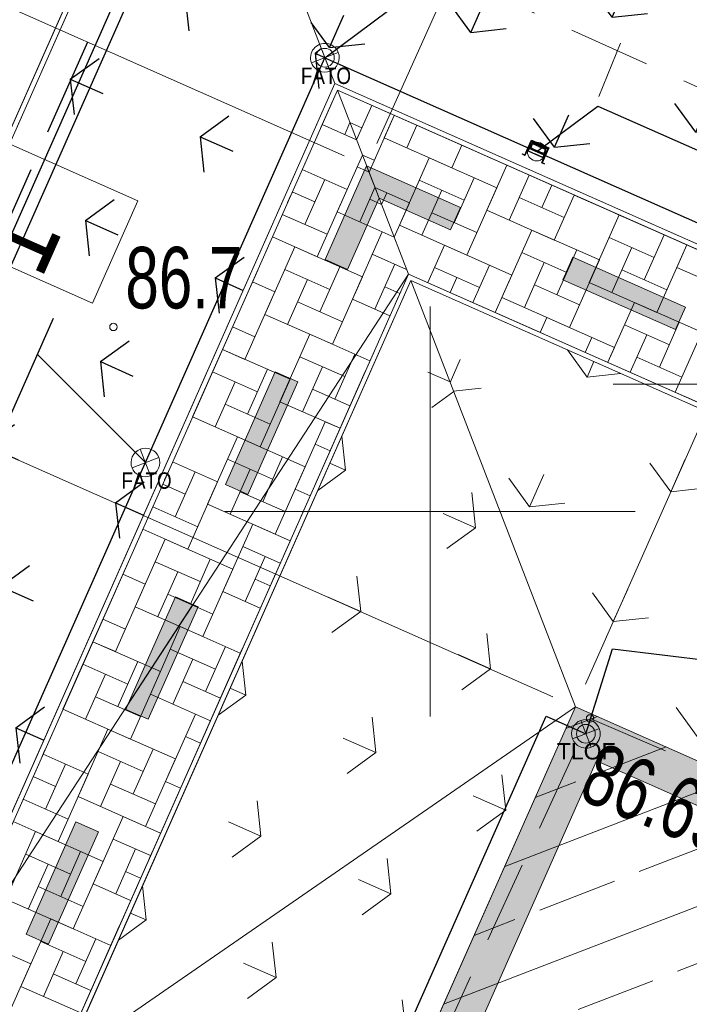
# Model space of a CAD drawing. Header units: metres. Extents: x -1013 to 1491425, y -5789533 to 1032.
# Tile 41 of 66: x -7 to 1, y 9 to 21. Entities that reach past the tile are written whole.
import ezdxf
from ezdxf.xclip import XClip

# ---------------------------------------------------------------- set-up
doc = ezdxf.new("R2010")
doc.units = ezdxf.units.M
doc.header["$MEASUREMENT"] = 0
doc.header["$XCLIPFRAME"] = 0
for name, pattern in [('2_KTCR02', [1.5, 1, -0.5]), ('Krawędzie ukryte', [1.7, 1.2, -0.5]), ('Kropki i Kreski', [3.6, 1.8, -0.9, 0, -0.9])]:
    doc.linetypes.add(name, pattern=pattern)
for name, color, linetype in [('130-Z Teren', 7, 'Continuous'), ('700-L Mapa 1_500 dwg', 7, 'Continuous'), ('708-L Opisy sytuacji 1_500 do legendy', 7, 'Continuous')]:
    doc.layers.add(name, color=color, linetype=linetype)
for name, color, linetype, lineweight in [('130-Z Teren1', 7, 'Continuous', 13), ('130-Z Teren114', 113, 'Continuous', 25), ('130-Z Teren21', 37, 'Continuous', 5), ('130-Z Teren252', 70, 'Continuous', 13), ('130-Z Teren69', 41, 'Continuous', 13), ('130-Z Teren93', 254, 'Continuous', 13), ('130-Z Teren94', 9, 'Continuous', 13), ('310-W Oświetlenie1', 7, 'Continuous', 13), ('310-W Oświetlenie85', 1, 'Continuous', 25), ('450-K Belki21', 37, 'Continuous', 5), ('450-K Belki69', 41, 'Continuous', 13), ('703-L Płaszczyzny podejścia 2D3', 152, 'Continuous', 30), ('708-L Opisy sytuacji 1_500 do legendy1', 7, 'Continuous', 13), ('708-L Opisy sytuacji 1_500 do legendy11', 7, 'Continuous', 13), ('708-L Opisy sytuacji 1_500 do legendy85', 1, 'Continuous', 25), ('720-L Oznakowanie lądowiska1', 7, 'Continuous', 13), ('720-L Oznakowanie lądowiska253', 2, 'Continuous', 13), ('720-L Oznakowanie lądowiska91', 255, 'Continuous', 13), ('720-L Oznakowanie lądowiska94', 9, 'Continuous', 13), ('729-L Instalacje elektryczne-okablowanie75', 30, 'Continuous', 25), ('729-L Instalacje elektryczne-okablowanie85', 1, 'Continuous', 25), ('810-G Ogólne2', 4, 'Continuous', 20), ('GN.6640.3638.2023_9_KTCR_D_L_17', 9, 'Continuous', 18), ('GN.6640.3638.2023_9_PODZIAL_SEKCYJNY_L_07', 9, 'Continuous', 18), ('GN.6640.3638.2023_9_RTPW_T_07', 9, 'Continuous', 18), ('GN.6640.3638.2023_9_RTPW_T_17', 9, 'Continuous', 18), ('GN.6640.3638.2023_9_SUSM_D_T_07', 9, 'Continuous', 18), ('GN.6640.3638.2023_9_SUUI_E_T_37', 9, 'Continuous', 18)]:
    doc.layers.add(name, color=color, linetype=linetype, lineweight=lineweight)
doc.styles.add('STYL_AUTOMATYCZNY_1', font='arial.ttf', dxfattribs={"width": 0.7})
doc.styles.add('STYL_AUTOMATYCZNY_2', font='arial.ttf')
doc.styles.add('STYL_AUTOMATYCZNY_3', font='ARIALN.TTF')
doc.styles.add('STYL_AUTOMATYCZNY_4', font='arial.ttf')
doc.dimstyles.new('STYL_AUTOMATYCZNY__1', dxfattribs={"dimtxt": 1.25, "dimasz": 0.475, "dimexe": 0.18, "dimexo": 0.3, "dimgap": 0, "dimtad": 1, "dimzin": 0, "dimdsep": 46, "dimtxsty": 'STYL_AUTOMATYCZNY_2', "dimblk": 'ARROWHEAD_2', "dimblk1": 'ARROWHEAD_2', "dimblk2": 'ARROWHEAD_2', "dimcen": 0.09, "dimclrd": 7, "dimclre": 7, "dimclrt": 1, "dimazin": 0, "dimtfac": 1, "dimtdec": 4, "dimtmove": 0, "dimatfit": 3, "dimfxl": 1, "dimtolj": 1, "dimtzin": 0, "dimarcsym": 0})
doc.dimstyles.new('STYL_AUTOMATYCZNY__2', dxfattribs={"dimtxt": 1, "dimasz": 0.475, "dimexe": 0.18, "dimexo": 0.3, "dimgap": 0, "dimtad": 1, "dimzin": 0, "dimdsep": 46, "dimtxsty": 'STYL_AUTOMATYCZNY_2', "dimblk": 'ARROWHEAD_2', "dimblk1": 'ARROWHEAD_2', "dimblk2": 'ARROWHEAD_2', "dimcen": 0.09, "dimclrd": 7, "dimclre": 7, "dimclrt": 1, "dimazin": 0, "dimtfac": 1, "dimtdec": 4, "dimtmove": 0, "dimatfit": 3, "dimfxl": 1, "dimtolj": 1, "dimtzin": 0, "dimarcsym": 0})
doc.dimstyles.new('STYL_AUTOMATYCZNY__5', dxfattribs={"dimtxt": 0.18, "dimasz": 0.456, "dimexe": 0.18, "dimexo": 0.0625, "dimgap": 0, "dimtad": 0, "dimtih": 1, "dimtoh": 1, "dimdec": 4, "dimzin": 0, "dimdsep": 46, "dimcen": 0.09, "dimadec": 0, "dimazin": 0, "dimtfac": 1, "dimtdec": 4, "dimtmove": 0, "dimatfit": 3, "dimldrblk": 'ARROWHEAD_1', "dimfxl": 1, "dimtolj": 1, "dimtzin": 0, "dimarcsym": 0})

# ---------------------------------------------------------------- blocks, each defined once
blk = doc.blocks.new('Rysunek_1_9', base_point=(-7447251.91, -5789835.327))
at = {"layer": 'GN.6640.3638.2023_9_KTCR_D_L_17', "color": 9, "linetype": '2_KTCR02', "lineweight": 18}
for p, q in [((-8.381, 24.253), (5.263, 18.08)), ((-6.234, -1.446), (0.041, 12.149)), ((0.041, 12.149), (13.604, 6.274))]:
    blk.add_line(p, q, dxfattribs=at)
at = {"layer": 'GN.6640.3638.2023_9_PODZIAL_SEKCYJNY_L_07', "color": 9, "linetype": 'Continuous', "lineweight": 18}
for p, q in [((-1.91, 12.173), (-1.91, 17.173)), ((-4.41, 14.673), (0.59, 14.673))]:
    blk.add_line(p, q, dxfattribs=at)
at = {"layer": 'GN.6640.3638.2023_9_RTPW_T_07', "color": 9, "linetype": 'Continuous', "lineweight": 18}
blk.add_circle((-5.77, 16.923), 0.045, dxfattribs=at)
at = {"layer": 'GN.6640.3638.2023_9_RTPW_T_17', "color": 9, "linetype": 'Continuous', "lineweight": 18}
blk.add_circle((0.041, 12.149), 0.045, dxfattribs=at)
at = {"layer": 'GN.6640.3638.2023_9_SUSM_D_T_07', "color": 9, "linetype": 'Continuous', "lineweight": 18}
blk.add_line((0.412, 20.383), (0.148, 19.734), dxfattribs=at)
at = {"layer": 'GN.6640.3638.2023_9_SUUI_E_T_37', "color": 9, "linetype": 'Continuous', "lineweight": 18}
blk.add_line((0.324, 16.226), (5.019, 16.226), dxfattribs=at)
at = {"layer": 'GN.6640.3638.2023_9_RTPW_T_07', "color": 9, "linetype": 'Continuous', "lineweight": 18, "insert": (-5.624, 17.139), "char_height": 0.75, "attachment_point": 7, "style": 'STYL_AUTOMATYCZNY_1'}
blk.add_mtext('\\A1;{\\pql;\\fArial|b0|i0|c238|p0;\\W0.700000;86.7}', dxfattribs=at)
at = {"layer": 'GN.6640.3638.2023_9_RTPW_T_17', "color": 9, "linetype": 'Continuous', "lineweight": 18, "insert": (0.161, 11.872), "char_height": 0.75, "attachment_point": 1, "rotation": 337.8147, "style": 'STYL_AUTOMATYCZNY_1'}
blk.add_mtext('\\A1;{\\pql;\\fArial|b0|i0|c238|p0;\\W0.700000;86.69}', dxfattribs=at)
blk = doc.blocks.new('*X2')
at = {"layer": '130-Z Teren93', "color": 254, "linetype": 'Continuous', "lineweight": 13}
for p, q in [((-2.62, 19.626), (-2.806, 19.207)), ((-2.346, 19.504), (-2.653, 18.811)), ((-2.346, 19.504), (-2.468, 19.23)), ((-2.742, 19.352), (-2.886, 19.416)), ((-2.193, 19.108), (-2.072, 19.383)), ((-2.072, 19.383), (-1.523, 19.14)), ((-1.645, 18.865), (-2.468, 19.23)), ((-1.523, 19.14), (-1.645, 18.865)), ((-2.734, 19.02), (-2.589, 18.956)), ((-1.919, 18.987), (-2.284, 18.164)), ((-1.919, 18.987), (-1.096, 18.622)), ((-0.975, 18.897), (-1.218, 18.348)), ((-0.426, 18.654), (-0.975, 18.897)), ((-1.371, 18.744), (-1.614, 18.195)), ((-0.944, 18.227), (-0.7, 18.775)), ((-2.581, 18.624), (-2.162, 18.438)), ((-1.492, 18.47), (-2.041, 18.713)), ((-1.096, 18.622), (-1.461, 17.799)), ((-0.426, 18.654), (-0.548, 18.379)), ((-2.436, 18.56), (-2.5, 18.416)), ((-2.009, 18.043), (-1.766, 18.591)), ((-0.822, 18.501), (-0.273, 18.258)), ((-0.152, 18.532), (-0.395, 17.983)), ((0.671, 18.167), (-0.152, 18.532)), ((-2.162, 18.438), (-2.348, 18.02)), ((-1.888, 18.317), (-1.339, 18.074)), ((-0.395, 17.983), (-1.218, 18.348)), ((0.397, 18.289), (0.032, 17.466)), ((0.397, 18.289), (1.22, 17.924)), ((-1.461, 17.799), (-2.284, 18.164)), ((-0.669, 18.105), (-1.034, 17.282)), ((-0.669, 18.105), (0.154, 17.74)), ((0.824, 17.772), (0.275, 18.015)), ((0.945, 18.046), (0.702, 17.497)), ((-1.735, 17.921), (-1.938, 17.464)), ((-1.735, 17.921), (-0.912, 17.556)), ((1.22, 17.924), (0.855, 17.101)), ((1.22, 17.924), (1.098, 17.65)), ((-0.242, 17.588), (-0.791, 17.831)), ((-0.121, 17.862), (-0.364, 17.313)), ((0.306, 17.345), (0.549, 17.893)), ((-1.187, 17.678), (-1.389, 17.221)), ((-0.76, 17.161), (-0.517, 17.709)), ((0.154, 17.74), (-0.211, 16.918)), ((-1.308, 17.404), (-1.857, 17.647)), ((-0.912, 17.556), (-1.115, 17.099)), ((0.428, 17.619), (0.976, 17.376)), ((1.921, 17.285), (1.098, 17.65)), ((-1.663, 17.342), (-1.582, 17.525)), ((-0.638, 17.435), (-0.089, 17.192)), ((0.855, 17.101), (0.032, 17.466)), ((-0.211, 16.918), (-1.034, 17.282)), ((0.581, 17.223), (0.257, 16.492)), ((0.581, 17.223), (1.403, 16.858)), ((-0.485, 17.039), (-0.566, 16.856)), ((-0.485, 17.039), (0.338, 16.674)), ((1.008, 16.706), (0.459, 16.949)), ((1.129, 16.98), (0.886, 16.431)), ((0.531, 16.37), (0.733, 16.827)), ((1.403, 16.858), (1.079, 16.127)), ((0.063, 16.796), (-0.018, 16.613)), ((0.338, 16.674), (0.257, 16.492)), ((0.612, 16.553), (1.16, 16.31))]:
    blk.add_line(p, q, dxfattribs=at)
blk = doc.blocks.new('*X4')
at = {"layer": '130-Z Teren93', "color": 254, "linetype": 'Continuous', "lineweight": 13}
for p, q in [((-2.806, 19.207), (-3.225, 19.393)), ((-2.886, 19.416), (-2.95, 19.271)), ((-3.041, 18.327), (-2.734, 19.02)), ((-2.797, 18.875), (-2.653, 18.811)), ((-2.919, 18.601), (-3.468, 18.844)), ((-3.436, 18.174), (-3.193, 18.723)), ((-2.581, 18.624), (-2.766, 18.205)), ((-3.589, 18.57), (-3.315, 18.448)), ((-2.919, 18.601), (-3.284, 17.778)), ((-2.5, 18.416), (-2.645, 18.48)), ((-3.162, 18.053), (-3.711, 18.296)), ((-2.348, 18.02), (-3.041, 18.327)), ((-3.284, 17.778), (-3.832, 18.021)), ((-2.857, 17.261), (-2.492, 18.084)), ((-2.348, 18.02), (-2.492, 18.084)), ((-3.923, 17.077), (-3.558, 17.9)), ((-2.735, 17.535), (-3.558, 17.9)), ((-2.614, 17.809), (-2.195, 17.624)), ((-3.252, 17.108), (-3.009, 17.657)), ((-2.339, 17.688), (-2.582, 17.139)), ((-3.679, 17.626), (-3.131, 17.382)), ((-2.735, 17.535), (-3.1, 16.712)), ((-3.801, 17.351), (-4.075, 17.473)), ((-3.405, 17.504), (-3.648, 16.955)), ((-2.278, 17.333), (-2.461, 17.414)), ((-3.801, 17.351), (-4.166, 16.528)), ((-2.978, 16.987), (-3.527, 17.23)), ((-2.4, 17.058), (-2.857, 17.261)), ((-3.1, 16.712), (-3.923, 17.077)), ((-4.044, 16.803), (-4.318, 16.924)), ((-3.739, 16.011), (-3.374, 16.834)), ((-2.643, 16.51), (-3.374, 16.834)), ((-4.805, 15.827), (-4.44, 16.65)), ((-3.617, 16.285), (-4.44, 16.65)), ((-4.166, 16.528), (-4.44, 16.65)), ((-3.069, 16.042), (-2.825, 16.591)), ((-3.496, 16.56), (-2.947, 16.317)), ((-4.561, 16.376), (-4.013, 16.133)), ((-4.134, 15.858), (-3.891, 16.407)), ((-3.221, 16.438), (-3.464, 15.89)), ((-4.287, 16.254), (-4.53, 15.706)), ((-3.617, 16.285), (-3.982, 15.462)), ((-2.886, 15.961), (-3.343, 16.164)), ((-3.86, 15.737), (-4.409, 15.98)), ((-3.007, 15.687), (-3.739, 16.011)), ((-3.982, 15.462), (-4.805, 15.827)), ((-3.555, 14.945), (-3.19, 15.768)), ((-3.007, 15.687), (-3.19, 15.768)), ((-4.621, 14.761), (-4.256, 15.584)), ((-3.433, 15.219), (-4.256, 15.584)), ((-3.312, 15.494), (-3.129, 15.413)), ((-4.499, 15.035), (-5.048, 15.279)), ((-4.377, 15.31), (-3.829, 15.067)), ((-3.95, 14.792), (-3.707, 15.341)), ((-5.016, 14.608), (-4.773, 15.157)), ((-4.103, 15.188), (-4.346, 14.64)), ((-3.433, 15.219), (-3.798, 14.397)), ((-4.499, 15.035), (-4.864, 14.213)), ((-5.169, 15.004), (-4.895, 14.883)), ((-3.676, 14.671), (-4.225, 14.914)), ((-3.372, 14.864), (-3.555, 14.945)), ((-4.742, 14.487), (-5.291, 14.73)), ((-3.798, 14.397), (-4.621, 14.761)), ((-4.864, 14.213), (-5.412, 14.456)), ((-4.437, 13.695), (-4.072, 14.518)), ((-3.615, 14.316), (-4.072, 14.518)), ((-5.503, 13.511), (-5.138, 14.334)), ((-4.315, 13.97), (-5.138, 14.334)), ((-4.194, 14.244), (-3.736, 14.041)), ((-5.259, 14.06), (-4.711, 13.817)), ((-4.832, 13.543), (-4.589, 14.091)), ((-3.919, 14.122), (-4.162, 13.574)), ((-4.985, 13.938), (-5.228, 13.39)), ((-4.315, 13.97), (-4.68, 13.147)), ((-5.381, 13.786), (-5.655, 13.907)), ((-3.858, 13.767), (-4.041, 13.848)), ((-5.381, 13.786), (-5.746, 12.963)), ((-3.98, 13.493), (-4.437, 13.695)), ((-4.558, 13.421), (-5.107, 13.664)), ((-4.68, 13.147), (-5.503, 13.511)), ((-5.624, 13.237), (-5.898, 13.359)), ((-5.319, 12.445), (-4.954, 13.268)), ((-4.223, 12.944), (-4.954, 13.268)), ((-6.385, 12.261), (-6.02, 13.084)), ((-5.197, 12.72), (-6.02, 13.084)), ((-5.746, 12.963), (-6.02, 13.084)), ((-5.076, 12.994), (-4.527, 12.751)), ((-4.649, 12.477), (-4.405, 13.025)), ((-4.801, 12.872), (-5.044, 12.324)), ((-6.141, 12.81), (-5.593, 12.567)), ((-5.714, 12.293), (-5.471, 12.841)), ((-5.867, 12.689), (-6.11, 12.14)), ((-5.197, 12.72), (-5.562, 11.897)), ((-4.466, 12.396), (-4.923, 12.598)), ((-5.44, 12.171), (-5.989, 12.414)), ((-4.587, 12.121), (-5.319, 12.445)), ((-5.562, 11.897), (-6.385, 12.261)), ((-5.135, 11.38), (-4.77, 12.202)), ((-4.587, 12.121), (-4.77, 12.202)), ((-6.201, 11.196), (-5.836, 12.018)), ((-5.013, 11.654), (-5.836, 12.018)), ((-4.892, 11.928), (-4.709, 11.847)), ((-5.53, 11.227), (-5.287, 11.775)), ((-6.079, 11.47), (-6.628, 11.713)), ((-5.957, 11.744), (-5.409, 11.501)), ((-5.013, 11.654), (-5.378, 10.831)), ((-6.596, 11.043), (-6.353, 11.591)), ((-5.683, 11.623), (-5.926, 11.074)), ((-6.749, 11.439), (-6.475, 11.317)), ((-6.079, 11.47), (-6.444, 10.647)), ((-5.256, 11.105), (-5.805, 11.348)), ((-4.952, 11.298), (-5.135, 11.38)), ((-5.378, 10.831), (-6.201, 11.196)), ((-6.322, 10.921), (-6.871, 11.164)), ((-6.017, 10.13), (-5.652, 10.953)), ((-5.195, 10.75), (-5.652, 10.953)), ((-6.444, 10.647), (-6.992, 10.89)), ((-7.083, 9.946), (-6.718, 10.769)), ((-5.895, 10.404), (-6.718, 10.769)), ((-5.774, 10.678), (-5.316, 10.476)), ((-6.839, 10.494), (-6.291, 10.251)), ((-6.412, 9.977), (-6.169, 10.525)), ((-5.499, 10.557), (-5.742, 10.008)), ((-6.565, 10.373), (-6.808, 9.824)), ((-5.895, 10.404), (-6.26, 9.581)), ((-5.438, 10.201), (-5.621, 10.282)), ((-6.138, 9.855), (-6.687, 10.098)), ((-5.56, 9.927), (-6.017, 10.13)), ((-6.26, 9.581), (-7.083, 9.946)), ((-6.899, 8.88), (-6.534, 9.703)), ((-5.803, 9.379), (-6.534, 9.703)), ((-6.777, 9.154), (-7.6, 9.519)), ((-6.656, 9.428), (-6.107, 9.185)), ((-6.229, 8.911), (-5.985, 9.46)), ((-6.381, 9.307), (-6.624, 8.758)), ((-6.777, 9.154), (-7.142, 8.331)), ((-6.046, 8.83), (-6.503, 9.033)), ((-6.167, 8.556), (-6.899, 8.88))]:
    blk.add_line(p, q, dxfattribs=at)
blk = doc.blocks.new('*D7')
at = {"layer": '708-L Opisy sytuacji 1_500 do legendy1', "color": 7, "linetype": 'Continuous', "lineweight": 13}
for p, q in [((-2.56, 19.161), (3.921, 33.574)), ((4.022, 33.358), (3.436, 32.936)), ((3.45, 33.272), (3.729, 33.147)), ((3.729, 33.147), (26.53, 22.894)), ((20.297, 9.033), (26.722, 23.322)), ((26.237, 22.683), (26.822, 23.105)), ((26.53, 22.894), (26.808, 22.769))]:
    blk.add_line(p, q, dxfattribs=at)
at = {"layer": '708-L Opisy sytuacji 1_500 do legendy85', "color": 1, "lineweight": 25, "insert": (13.276, 29.128), "char_height": 1.25, "attachment_point": 7, "rotation": 335.7886, "style": 'STYL_AUTOMATYCZNY_2'}
blk.add_mtext('\\A1;{\\pql;\\fArial|b0|i0|c238|p0;\\W1.000000;25,00}', dxfattribs=at)
blk = doc.blocks.new('ARROWHEAD_2')
at = {"color": 0, "linetype": 'Continuous', "lineweight": 0}
for p, q in [((-0.378, -0.655), (0.378, 0.655)), ((0, 0), (-1, 0))]:
    blk.add_line(p, q, dxfattribs=at)
blk = doc.blocks.new('*D9')
at = {"layer": '708-L Opisy sytuacji 1_500 do legendy1', "color": 7, "linetype": 'Continuous', "lineweight": 13}
for p, q in [((-24.561, 28.385), (-24.986, 28.968)), ((-24.65, 28.956), (-24.773, 28.677)), ((-25.202, 28.867), (-2.957, 19.009)), ((-24.773, 28.677), (-34.902, 5.82)), ((-35.33, 6.01), (-13.085, -3.847)), ((-35.114, 6.112), (-34.689, 5.529)), ((-34.902, 5.82), (-35.025, 5.541))]:
    blk.add_line(p, q, dxfattribs=at)
at = {"layer": '708-L Opisy sytuacji 1_500 do legendy85', "color": 1, "lineweight": 25, "insert": (-30.935, 15.389), "char_height": 1.25, "attachment_point": 7, "rotation": 66.1008, "style": 'STYL_AUTOMATYCZNY_2'}
blk.add_mtext('\\A1;{\\pql;\\fArial|b0|i0|c238|p0;\\W1.000000;25,00}', dxfattribs=at)
blk = doc.blocks.new('*D10')
at = {"layer": '708-L Opisy sytuacji 1_500 do legendy1', "color": 7, "linetype": 'Continuous', "lineweight": 13}
for p, q in [((-25.982, 33.554), (-26.407, 34.137)), ((-26.071, 34.125), (-26.195, 33.846)), ((-26.623, 34.036), (-5.07, 24.485)), ((-26.195, 33.846), (-29.902, 25.48)), ((-29.689, 25.189), (-30.114, 25.772)), ((-30.33, 25.67), (-0.411, 12.412)), ((-29.902, 25.48), (-35.979, 11.766))]:
    blk.add_line(p, q, dxfattribs=at)
at = {"layer": '708-L Opisy sytuacji 1_500 do legendy85', "color": 1, "lineweight": 25, "insert": (-28.772, 28.524), "char_height": 1, "attachment_point": 7, "rotation": 66.1008, "style": 'STYL_AUTOMATYCZNY_2'}
blk.add_mtext('\\A1;{\\pql;\\fArial|b0|i0|c238|p0;\\W1.000000;9,15}', dxfattribs=at)
blk = doc.blocks.new('*D11')
at = {"layer": '708-L Opisy sytuacji 1_500 do legendy1', "color": 7, "linetype": 'Continuous', "lineweight": 13}
for p, q in [((-29.689, 25.189), (-30.114, 25.772)), ((-29.902, 25.48), (-35.979, 11.766)), ((-35.766, 11.475), (-36.191, 12.058))]:
    blk.add_line(p, q, dxfattribs=at)
at = {"layer": '708-L Opisy sytuacji 1_500 do legendy85', "color": 1, "lineweight": 25, "insert": (-33.818, 17.136), "char_height": 1, "attachment_point": 7, "rotation": 66.1008, "style": 'STYL_AUTOMATYCZNY_2'}
blk.add_mtext('\\A1;{\\pql;\\fArial|b0|i0|c238|p0;\\W1.000000;15,00}', dxfattribs=at)
blk = doc.blocks.new('*D12')
at = {"layer": '708-L Opisy sytuacji 1_500 do legendy1', "color": 7, "linetype": 'Continuous', "lineweight": 13}
for p, q in [((-29.902, 25.48), (-35.979, 11.766)), ((-35.766, 11.475), (-36.191, 12.058)), ((-36.407, 11.956), (-6.488, -1.302)), ((-35.979, 11.766), (-39.686, 3.401)), ((-39.898, 3.692), (-39.473, 3.109)), ((-40.114, 3.591), (-18.561, -5.96)), ((-39.686, 3.401), (-39.809, 3.121))]:
    blk.add_line(p, q, dxfattribs=at)
at = {"layer": '708-L Opisy sytuacji 1_500 do legendy85', "color": 1, "lineweight": 25, "insert": (-38.556, 6.444), "char_height": 1, "attachment_point": 7, "rotation": 66.1008, "style": 'STYL_AUTOMATYCZNY_2'}
blk.add_mtext('\\A1;{\\pql;\\fArial|b0|i0|c238|p0;\\W1.000000;9,15}', dxfattribs=at)
blk = doc.blocks.new('*D13')
at = {"layer": '708-L Opisy sytuacji 1_500 do legendy1', "color": 7, "linetype": 'Continuous', "lineweight": 13}
for p, q in [((-4.674, 24.638), (1, 37.442)), ((1.102, 37.226), (0.519, 36.801)), ((0.531, 37.138), (0.81, 37.014)), ((0.81, 37.014), (9.176, 33.307)), ((-0.015, 12.565), (9.366, 33.735)), ((9.467, 33.519), (8.884, 33.094))]:
    blk.add_line(p, q, dxfattribs=at)
at = {"layer": '708-L Opisy sytuacji 1_500 do legendy85', "color": 1, "lineweight": 25, "insert": (3.854, 35.884), "char_height": 1, "attachment_point": 7, "rotation": 336.1008, "style": 'STYL_AUTOMATYCZNY_2'}
blk.add_mtext('\\A1;{\\pql;\\fArial|b0|i0|c238|p0;\\W1.000000;9,15}', dxfattribs=at)
blk = doc.blocks.new('*D14')
at = {"layer": '708-L Opisy sytuacji 1_500 do legendy1', "color": 7, "linetype": 'Continuous', "lineweight": 13}
for p, q in [((9.467, 33.519), (8.884, 33.094)), ((9.176, 33.307), (22.89, 27.23)), ((13.698, 6.488), (23.079, 27.658)), ((23.181, 27.442), (22.598, 27.017)), ((22.89, 27.23), (31.255, 23.523))]:
    blk.add_line(p, q, dxfattribs=at)
at = {"layer": '708-L Opisy sytuacji 1_500 do legendy85', "color": 1, "lineweight": 25, "insert": (14.545, 31.146), "char_height": 1, "attachment_point": 7, "rotation": 336.1008, "style": 'STYL_AUTOMATYCZNY_2'}
blk.add_mtext('\\A1;{\\pql;\\fArial|b0|i0|c238|p0;\\W1.000000;15,00}', dxfattribs=at)
blk = doc.blocks.new('ARROWHEAD_1')
at = {"color": 0, "linetype": 'Continuous', "lineweight": 0}
blk.add_line((0, 0), (-1, 0), dxfattribs=at)
blk.add_circle((0, 0), 0.25, dxfattribs=at)

msp = doc.modelspace()

# ---------------------------------------------------------------- hatches: boundary and pattern name
at = {"layer": '130-Z Teren114', "linetype": 'Continuous', "lineweight": 25}
h = msp.add_hatch(dxfattribs=at)
h.set_pattern_fill('trawa_0001', color=113, style=0, pattern_type=2)
h.set_pattern_definition([(336.1, (-9.5752, 8.2698), (1.2154, 2.7428), [0.433, -1.29904]), (336.1, (-9.3912, 6.5475), (1.2154, 2.7428), [0.43301, -1.29904]), (276.1, (-9.5752, 8.2698), (2.983, 0.31883), [0.433, -1.29904]), (276.1, (-7.9917, 7.568), (2.983, 0.31883), [0.43301, -1.29904]), (36.1, (-9.5752, 8.2698), (-1.7676, 2.42394), [0.433, -1.29904]), (36.1, (-7.9917, 7.568), (-1.76762, 2.42394), [0.43301, -1.29904])])
h.paths.add_polyline_path([(-13.814, -4.356), (-3.07, 19.891), (-4.765, 24.284), (-18.207, -6.051)])
h = msp.add_hatch(dxfattribs=at)
h.set_pattern_fill('trawa_0001', color=113, style=0, pattern_type=2)
h.set_pattern_definition([(66.1, (9.556, 15.6522), (-2.7428, 1.2154), [0.433, -1.29904]), (66.1, (11.278, 15.8363), (-2.7428, 1.2154), [0.433, -1.29904]), (6.1, (9.556, 15.6522), (-0.31883, 2.983), [0.433, -1.29904]), (6.1, (10.2576, 17.2357), (-0.31883, 2.983), [0.433, -1.29904]), (126.1, (9.556, 15.6522), (2.42394, 1.7676), [0.433, -1.29904]), (126.1, (10.2576, 17.2357), (2.42394, 1.7676), [0.433, -1.29904])])
h.paths.add_polyline_path([(-3.07, 19.891), (21.177, 9.146), (25.57, 10.841), (-4.765, 24.284)])
at = {"layer": '130-Z Teren252', "linetype": 'Continuous', "lineweight": 13}
h = msp.add_hatch(dxfattribs=at)
h.set_pattern_fill('trawa_0001', color=70, style=0, pattern_type=2)
h.set_pattern_definition([(156.1, (-5.004, 6.244), (1.2154, 2.7428), [0.433, -1.29904]), (156.1, (-5.188, 7.9664), (1.2154, 2.7428), [0.433, -1.29904]), (96.1, (-5.004, 6.244), (2.983, 0.3188), [0.433, -1.29904]), (96.1, (-6.5875, 6.9458), (2.983, 0.3188), [0.433, -1.29904]), (216.1, (-5.004, 6.244), (-1.7676, 2.42394), [0.433, -1.29904]), (216.1, (-6.5875, 6.9458), (-1.7676, 2.42394), [0.433, -1.29904])])
h.paths.add_polyline_path([(-6.348, 7.999), (-2.746, 6.403), (-0.137, 12.291), (-2.143, 17.489)])
h = msp.add_hatch(dxfattribs=at)
h.set_pattern_fill('trawa_0001', color=70, style=0, pattern_type=2)
h.set_pattern_definition([(66.1, (7.5302, 11.081), (-2.7428, 1.2154), [0.433, -1.29904]), (66.1, (9.2525, 11.265), (-2.7428, 1.2154), [0.433, -1.29904]), (6.1, (7.5302, 11.081), (-0.3188, 2.983), [0.433, -1.29904]), (6.1, (8.232, 12.6644), (-0.3188, 2.983), [0.433, -1.29904]), (126.1, (7.5302, 11.081), (2.42394, 1.7676), [0.433, -1.29904]), (126.1, (8.232, 12.6644), (2.42394, 1.7676), [0.433, -1.29904])])
h.paths.add_polyline_path([(-0.137, 12.291), (13.577, 6.214), (18.775, 8.22), (-2.143, 17.489)])
at = {"layer": '130-Z Teren93', "linetype": 'Continuous', "lineweight": 13}
h = msp.add_hatch(dxfattribs=at)
h.set_pattern_fill('Beton_zbrojony_0001', color=254, style=0, pattern_type=2)
h.set_pattern_definition([(21.101, (3.6815, 2.3954), (-0.46801, 1.21283), []), (21.101, (3.4475, 3.0018), (-0.46801, 1.21283), [0.975, -0.325])])
h.paths.add_polyline_path([(-0.137, 12.291), (-3.175, 5.434), (-6.214, -1.423), (7.5, -7.5), (10.538, -0.643), (13.577, 6.214)])
at = {"layer": '720-L Oznakowanie lądowiska253', "linetype": 'Continuous', "lineweight": 13}
msp.add_hatch(color=2, dxfattribs=at).paths.add_polyline_path([(-3.175, 5.434), (-2.718, 5.231), (0.118, 11.631), (12.917, 5.959), (10.081, -0.44), (10.538, -0.643), (13.577, 6.214), (-0.137, 12.291)])
at = {"layer": '720-L Oznakowanie lądowiska91', "linetype": 'Continuous', "lineweight": 13}
for points in [[(-2.683, 18.888), (-3.189, 17.745), (-2.915, 17.623), (-2.53, 18.492), (-1.661, 18.107), (-1.54, 18.381)], [(1.203, 17.166), (-0.168, 17.774), (-0.29, 17.499), (1.081, 16.892)], [(-4.404, 15.002), (-4.13, 14.881), (-3.522, 16.252), (-3.797, 16.374)], [(-5.62, 12.259), (-5.346, 12.138), (-4.738, 13.509), (-4.801, 13.537), (-5.012, 13.631), (-5.59, 12.327)], [(-6.835, 9.517), (-6.561, 9.395), (-5.953, 10.766), (-6.227, 10.888)]]:
    msp.add_hatch(color=8, dxfattribs=at).paths.add_polyline_path(points)

# ---------------------------------------------------------------- linework, layer by layer
at = {"layer": '130-Z Teren1', "color": 7, "linetype": 'Continuous', "lineweight": 13, "flags": 128}
for points in [[(-13.814, -4.356), (-3.07, 19.891), (-4.765, 24.284), (-18.207, -6.051)], [(-3.07, 19.891), (-4.765, 24.284), (25.57, 10.841), (21.177, 9.146)], [(-7.982, 8.657), (-3.039, 19.811), (-2.173, 17.568), (-6.427, 7.969), (-2.77, 6.348), (-3.175, 5.434), (-3.581, 4.52), (-7.238, 6.14), (-11.491, -3.46), (-13.734, -4.325), (-8.792, 6.829)], [(-2.173, 17.568), (18.854, 8.25), (21.097, 9.116), (-3.039, 19.811)], [(-6.348, 7.999), (-2.143, 17.489), (-0.137, 12.291), (-2.746, 6.403)], [(-0.137, 12.291), (-2.143, 17.489), (18.775, 8.22), (13.577, 6.214)], [(-0.137, 12.291), (-3.175, 5.434), (-6.214, -1.423), (7.5, -7.5), (10.538, -0.643), (13.577, 6.214)]]:
    msp.add_lwpolyline(points, close=True, dxfattribs=at)
at = {"layer": '130-Z Teren21', "color": 37, "linetype": 'Continuous', "lineweight": 5}
for p, q in [((-13.814, -4.356), (-3.07, 19.891)), ((-3.07, 19.891), (21.177, 9.146)), ((-13.734, -4.325), (-3.039, 19.811)), ((-3.039, 19.811), (21.097, 9.116)), ((-2.173, 17.568), (-6.427, 7.969)), ((-2.173, 17.568), (18.854, 8.25)), ((-2.143, 17.489), (-6.348, 7.999)), ((-2.143, 17.489), (18.775, 8.22))]:
    msp.add_line(p, q, dxfattribs=at)
at = {"layer": '130-Z Teren69', "color": 41, "linetype": 'Kropki i Kreski', "lineweight": 13}
for p, q in [((-13.734, -4.325), (-3.039, 19.811)), ((-3.039, 19.811), (21.097, 9.116)), ((-6.427, 7.969), (-2.173, 17.568)), ((-2.173, 17.568), (18.854, 8.25))]:
    msp.add_line(p, q, dxfattribs=at)
at = {"layer": '130-Z Teren94', "color": 9, "linetype": 'Continuous', "lineweight": 13}
for p, q in [((-7.982, 8.657), (-2.173, 17.568)), ((-6.348, 7.999), (-0.137, 12.291))]:
    msp.add_line(p, q, dxfattribs=at)
at = {"layer": '310-W Oświetlenie1', "color": 7, "linetype": 'Continuous', "lineweight": 13}
for p, q in [((-3.255, 20.37), (-3.129, 20.044)), ((-3.028, 20.27), (-3.355, 20.144)), ((-5.442, 15.433), (-5.316, 15.107)), ((-5.216, 15.333), (-5.543, 15.207)), ((0.154, 12.024), (-0.173, 11.898)), ((-0.073, 12.124), (0.053, 11.798))]:
    msp.add_line(p, q, dxfattribs=at)
at = {"layer": '310-W Oświetlenie1', "color": 7, "linetype": 'Continuous', "lineweight": 13, "flags": 128}
for points in [[(-3.263, 20.047, -1), (-3.121, 20.367, -1)], [(-5.45, 15.11, -1), (-5.309, 15.43, -1)], [(-0.081, 11.801, -1), (0.061, 12.121, -1)]]:
    msp.add_lwpolyline(points, format="xyb", close=True, dxfattribs=at)
at = {"layer": '310-W Oświetlenie85', "color": 1, "linetype": 'Continuous', "lineweight": 25}
for p, q in [((-0.731, 19.074), (-0.674, 19.202)), ((-0.679, 19.182), (-0.726, 19.075)), ((-0.718, 19.068), (-0.681, 19.151)), ((-0.678, 19.149), (-0.713, 19.07)), ((-0.688, 19.126), (-0.677, 19.15)), ((-0.68, 19.123), (-0.688, 19.126)), ((-0.47, 19.089), (-0.682, 19.183)), ((-0.681, 19.151), (-0.678, 19.149)), ((-0.67, 19.147), (-0.68, 19.123)), ((-0.668, 19.146), (-0.679, 19.122)), ((-0.466, 19.099), (-0.678, 19.193)), ((-0.677, 19.15), (-0.67, 19.147)), ((-0.674, 19.202), (-0.462, 19.108)), ((-0.672, 19.1), (-0.622, 19.078)), ((-0.671, 19.102), (-0.605, 19.073)), ((-0.582, 19.124), (-0.648, 19.154)), ((-0.581, 19.126), (-0.647, 19.156)), ((-0.582, 19.124), (-0.515, 19.095)), ((-0.581, 19.126), (-0.514, 19.097)), ((-0.462, 19.108), (-0.519, 18.98)), ((-0.784, 19.03), (-0.783, 19.033)), ((-0.753, 19.016), (-0.784, 19.03)), ((-0.783, 19.033), (-0.755, 19.02)), ((-0.755, 19.02), (-0.731, 19.074)), ((-0.728, 19.072), (-0.753, 19.016)), ((-0.519, 18.98), (-0.731, 19.074)), ((-0.731, 19.074), (-0.728, 19.072)), ((-0.726, 19.075), (-0.716, 19.071)), ((-0.713, 19.07), (-0.623, 19.03)), ((-0.621, 19.075), (-0.623, 19.071)), ((-0.623, 19.071), (-0.608, 19.065)), ((-0.534, 18.99), (-0.623, 19.03)), ((-0.621, 19.075), (-0.621, 19.075)), ((-0.593, 19.058), (-0.608, 19.065)), ((-0.538, 19.043), (-0.605, 19.073)), ((-0.592, 19.062), (-0.593, 19.058)), ((-0.592, 19.062), (-0.592, 19.062)), ((-0.539, 19.041), (-0.588, 19.063)), ((-0.547, 18.925), (-0.522, 18.981)), ((-0.519, 18.98), (-0.543, 18.926)), ((-0.498, 19.07), (-0.534, 18.99)), ((-0.532, 18.986), (-0.495, 19.068)), ((-0.521, 18.985), (-0.531, 18.989)), ((-0.522, 18.981), (-0.519, 18.98)), ((-0.474, 19.091), (-0.521, 18.985)), ((-0.508, 19.075), (-0.518, 19.051)), ((-0.506, 19.074), (-0.517, 19.05)), ((-0.517, 19.05), (-0.509, 19.047)), ((-0.509, 19.047), (-0.499, 19.071)), ((-0.499, 19.071), (-0.506, 19.074)), ((-0.495, 19.068), (-0.498, 19.07)), ((-0.516, 18.911), (-0.547, 18.925)), ((-0.543, 18.926), (-0.515, 18.914)), ((-0.515, 18.914), (-0.516, 18.911))]:
    msp.add_line(p, q, dxfattribs=at)
for centre, radius, start, end in [((-0.665, 19.116), 0.0169, 156.1008, 246.1008), ((-0.665, 19.116), 0.015, 156.1008, 246.1008), ((-0.654, 19.14), 0.0169, 66.1008, 156.1008), ((-0.654, 19.14), 0.015, 66.1008, 156.1008), ((-0.521, 19.081), 0.015, 336.1008, 66.1008), ((-0.521, 19.081), 0.0169, 336.1008, 66.1008), ((-0.623, 19.076), 0.00234, 336.1008, 66.1008), ((-0.589, 19.061), 0.00234, 66.1008, 156.1008), ((-0.532, 19.057), 0.0169, 246.1008, 336.1008), ((-0.532, 19.057), 0.015, 246.1008, 336.1008)]:
    msp.add_arc(centre, radius, start, end, dxfattribs=at)
for p in [(-0.672, 19.1), (-0.671, 19.102), (-0.67, 19.147), (-0.668, 19.146), (-0.539, 19.041), (-0.538, 19.043), (-0.508, 19.075), (-0.506, 19.074)]:
    msp.add_point(p, dxfattribs=at)
at = {"layer": '450-K Belki21', "color": 37, "linetype": 'Continuous', "lineweight": 5}
for p, q in [((-18.286, -6.082), (-4.796, 24.363)), ((-18.207, -6.051), (-4.765, 24.284))]:
    msp.add_line(p, q, dxfattribs=at)
at = {"layer": '450-K Belki69', "color": 41, "linetype": 'Kropki i Kreski', "lineweight": 13}
msp.add_line((-18.286, -6.082), (-4.796, 24.363), dxfattribs=at)
at = {"layer": '703-L Płaszczyzny podejścia 2D3', "color": 152, "linetype": 'Continuous', "lineweight": 30}
msp.add_circle((8.227, 10.355), 1021.659, dxfattribs=at)
at = {"layer": '708-L Opisy sytuacji 1_500 do legendy11', "color": 7, "linetype": 'Continuous', "lineweight": 13, "flags": 128}
msp.add_lwpolyline([(-8.19, 18.174), (-7.637, 19.421), (-5.473, 18.462), (-6.025, 17.215)], close=True, dxfattribs=at)
at = {"layer": '708-L Opisy sytuacji 1_500 do legendy11', "color": 7, "linetype": 'Continuous', "lineweight": 13}
msp.add_lwpolyline([(-6.697, 16.588), (-5.379, 15.27)], dxfattribs=at)
at = {"layer": '720-L Oznakowanie lądowiska1', "color": 7, "linetype": 'Continuous', "lineweight": 13, "flags": 128}
for points in [[(-2.683, 18.888), (-3.189, 17.745), (-2.915, 17.623), (-2.53, 18.492), (-1.661, 18.107), (-1.54, 18.381)], [(1.203, 17.166), (1.081, 16.892), (-0.29, 17.499), (-0.168, 17.774)], [(-4.404, 15.002), (-4.13, 14.881), (-3.522, 16.252), (-3.797, 16.374)], [(-5.62, 12.259), (-5.346, 12.138), (-4.738, 13.509), (-4.801, 13.537), (-5.012, 13.631), (-5.59, 12.327)], [(-3.175, 5.434), (-2.718, 5.231), (0.118, 11.631), (12.917, 5.959), (10.081, -0.44), (10.538, -0.643), (13.577, 6.214), (-0.137, 12.291)], [(-6.835, 9.517), (-6.561, 9.395), (-5.953, 10.766), (-6.227, 10.888)]]:
    msp.add_lwpolyline(points, close=True, dxfattribs=at)
at = {"layer": '720-L Oznakowanie lądowiska94', "color": 9, "linetype": 'Continuous', "lineweight": 13}
for p, q in [((-2.683, 18.888), (-2.53, 18.492)), ((-4.801, 13.537), (-5.59, 12.327))]:
    msp.add_line(p, q, dxfattribs=at)
at = {"layer": '729-L Instalacje elektryczne-okablowanie75', "color": 30, "linetype": 'Krawędzie ukryte', "lineweight": 25}
msp.add_lwpolyline([(-4.71, 23.504), (-17.043, -4.328), (-0.889, -11.486), (-4.559, -19.768)], dxfattribs=at)
at = {"layer": '729-L Instalacje elektryczne-okablowanie85', "color": 1, "linetype": 'Continuous', "lineweight": 25}
for points in [[(-29.779, 39.187), (-10.278, 25.171), (-4.778, 22.734), (-16.713, -4.201), (-0.559, -11.359), (-4.33, -19.869)], [(-4.619, 23.463), (-16.911, -4.277), (-0.757, -11.435), (-4.467, -19.808)], [(-5.884, -1.296), (-6.368, -1.081), (-0.494, 12.175), (-0.01, 11.961)]]:
    msp.add_lwpolyline(points, dxfattribs=at)
msp.add_lwpolyline([(-0.055, -10.715), (-14.13, -4.478), (-3.192, 20.207), (21.493, 9.269), (10.555, -15.416)], close=True, dxfattribs=at)
at = {"layer": '810-G Ogólne2', "color": 4, "linetype": 'Continuous', "lineweight": 20}
msp.add_lwpolyline([(-18.286, -6.082), (-4.796, 24.363), (25.649, 10.872), (12.159, -19.572)], close=True, dxfattribs=at)

# ---------------------------------------------------------------- block references
at = {"layer": '130-Z Teren', "color": 7, "lineweight": 13}
for name in ['*X2', '*X4']:
    msp.add_blockref(name, (0, 0), dxfattribs=at)
at = {"layer": '700-L Mapa 1_500 dwg', "color": 52, "linetype": 'Continuous', "lineweight": 25}
ref = msp.add_blockref('Rysunek_1_9', (-7447251.91, -5789835.327), dxfattribs=at)
XClip(ref).set_block_clipping_path([(-263.024729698, -194.3328058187), (268.520270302, 207.6028993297)])

# ---------------------------------------------------------------- texts
at = {"layer": '310-W Oświetlenie1', "color": 7, "lineweight": 13, "char_height": 0.2, "attachment_point": 6}
for s, insert, style in [('\\A1;{\\pqr;\\fArial Narrow|b0|i0|c238|p0;\\W1.000000;FATO}', (-2.873, 19.985), 'STYL_AUTOMATYCZNY_3'), ('\\A1;{\\pqr;\\fArial Narrow|b0|i0|c238|p0;\\W1.000000;FATO}', (-5.06, 15.048), 'STYL_AUTOMATYCZNY_3'), ('\\A1;{\\pqr;\\fArial|b0|i0|c238|p0;\\W1.000000;TLOF}', (0.351, 11.747), 'STYL_AUTOMATYCZNY_4')]:
    msp.add_mtext(s, dxfattribs=dict(at, insert=insert, style=style))
at = {"layer": '708-L Opisy sytuacji 1_500 do legendy85', "color": 1, "linetype": 'Continuous', "lineweight": 25, "insert": (-6.65, 17.492), "char_height": 1, "attachment_point": 7, "rotation": 66.1008, "style": 'STYL_AUTOMATYCZNY_3'}
msp.add_mtext('\\A1;{\\pql;\\fArial Narrow|b0|i0|c238|p0;\\W1.000000;1}', dxfattribs=at)

# ---------------------------------------------------------------- dimensions: what is measured, and where the dimension line sits
at = {"layer": '708-L Opisy sytuacji 1_500 do legendy', "color": 7, "linetype": 'Continuous', "lineweight": 13}
for base, p1, p2, angle, dimstyle, picture, middle, turn in [((9.176, 33.307), (-4.796, 24.363), (-0.137, 12.291), 336.1008, 'STYL_AUTOMATYCZNY__2', '*D13', (5.24, 35.816), 336.1008), ((-29.902, 25.48), (-4.796, 24.363), (-0.137, 12.291), 246.1008, 'STYL_AUTOMATYCZNY__2', '*D10', (-28.705, 29.91), 66.1008), ((26.53, 22.894), (-2.683, 18.888), (20.174, 8.76), 335.7886, 'STYL_AUTOMATYCZNY__1', '*D7', (15.442, 28.84), 335.7886), ((22.89, 27.23), (-0.137, 12.291), (13.577, 6.214), 336.1008, 'STYL_AUTOMATYCZNY__2', '*D14', (16.279, 30.925), 336.1008), ((-34.902, 5.82), (-2.683, 18.888), (-12.811, -3.969), 246.1008, 'STYL_AUTOMATYCZNY__1', '*D9', (-30.658, 17.556), 66.1008), ((-35.979, 11.766), (-0.137, 12.291), (-6.214, -1.423), 246.1008, 'STYL_AUTOMATYCZNY__2', '*D11', (-33.597, 18.87), 66.1008), ((-39.686, 3.401), (-6.214, -1.423), (-18.286, -6.082), 246.1008, 'STYL_AUTOMATYCZNY__2', '*D12', (-38.488, 7.831), 66.1008)]:
    dim = msp.add_linear_dim(base=base, p1=p1, p2=p2, angle=angle, dimstyle=dimstyle, dxfattribs=at)
    dim.commit()
    dim.dimension.update_dxf_attribs({"geometry": picture, "text_midpoint": middle, "dimtype": 160, "text_rotation": turn})

# ---------------------------------------------------------------- leaders
at = {"layer": '708-L Opisy sytuacji 1_500 do legendy11', "color": 7, "linetype": 'Continuous', "lineweight": 13, "annotation_type": 0, "has_hookline": 1}
for points, hookline_direction, text_width, horizontal_direction in [([(-3.192, 20.207), (-0.973, 21.862), (35.827, 5.555)], 0, 0.302, (0.91426, -0.405129, 0)), ([(-0.609, 19.063), (0.134, 19.616), (26.978, 7.721)], 0, 0.568, (0.91426, -0.405129, 0)), ([(-11.943, 0.459), (-13.26, 1.777), (-6.5, 17.031)], 0, 0.302, (0.405129, 0.91426, 0)), ([(-1.804, 4.826), (-1.573, 6.117), (-10.135, 9.911)], 1, 0.545, (0.91426, -0.405129, 0))]:
    msp.add_leader(points, dimstyle='STYL_AUTOMATYCZNY__5', dxfattribs=dict(at, hookline_direction=hookline_direction, text_width=text_width, horizontal_direction=horizontal_direction))
at = {"layer": '708-L Opisy sytuacji 1_500 do legendy11', "color": 7, "linetype": 'Continuous', "lineweight": 13, "annotation_type": 0, "has_hookline": 1, "hookline_direction": 0, "text_width": 0.537}
msp.add_leader([(-0.01, 11.961), (0.314, 12.999), (2.831, 12.693)], dimstyle='STYL_AUTOMATYCZNY__5', dxfattribs=at)

doc.saveas('drawing.dxf')
